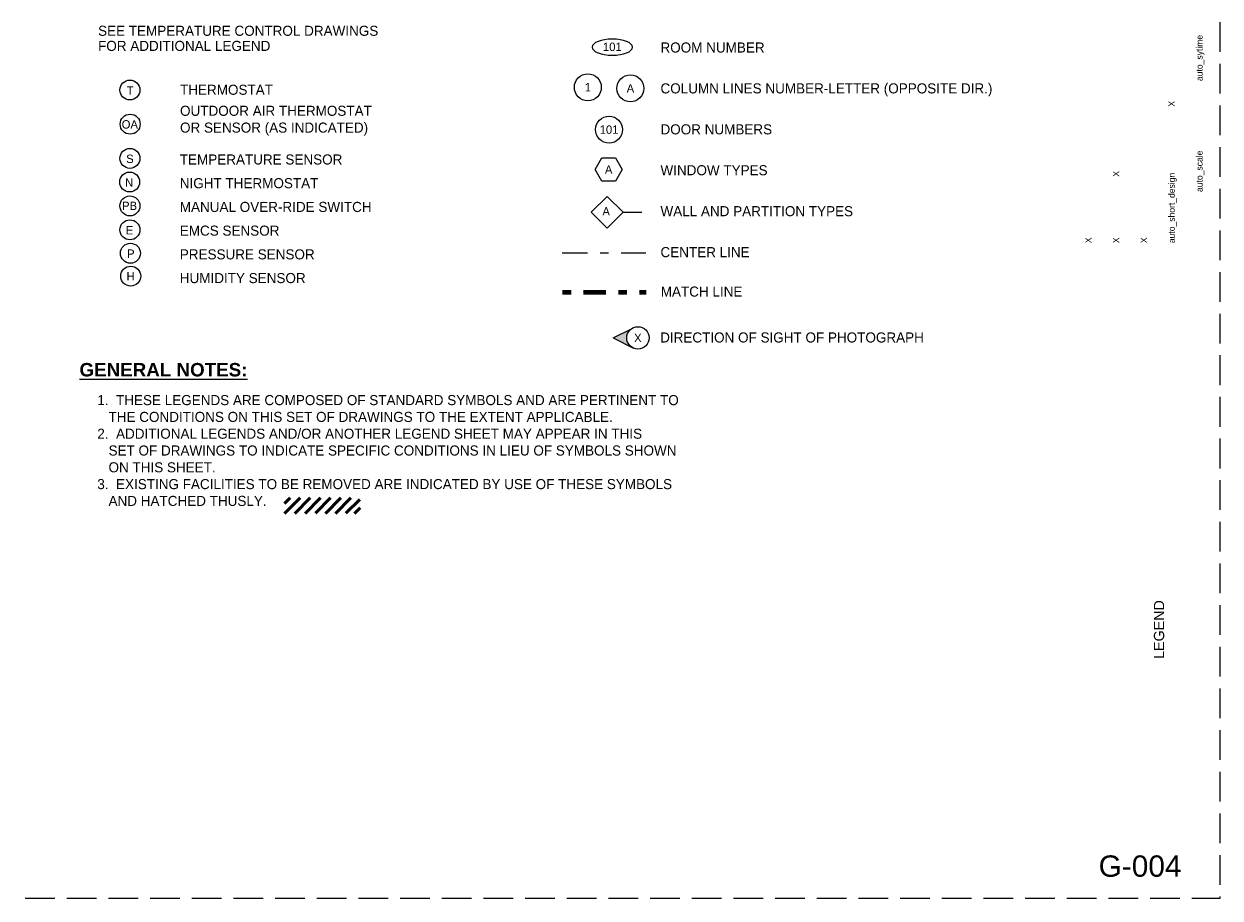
# Paper-space layout 'Layout1' of a CAD drawing. Header units: inches. Extents: x 1.2 to 32.4, y 0.8 to 21.2.
# Tile 11 of 12: x 18.3 to 32.4, y 0.8 to 11. Entities that reach past the tile are written whole.
import ezdxf
from ezdxf.enums import TextEntityAlignment as Align

# ---------------------------------------------------------------- set-up
doc = ezdxf.new("R2010")
doc.units = ezdxf.units.IN
doc.header["$MEASUREMENT"] = 0
for name, pattern in [('DGN Style 3', [0.487989, 0.348564, -0.139426]), ('DGN Style 4', [0.591773, 0.295887, -0.147943, 0, -0.147943]), ('DGN Style 6', [0.70273, 0, -0.147943, 0.258901, -0.147943, 0, -0.147943])]:
    doc.linetypes.add(name, pattern=pattern)
for name, color, linetype, lineweight in [('A-ANNO-SYMB', 3, 'Continuous', 25), ('A-DOOR-IDEN', 3, 'Continuous', 25), ('A-FLOR-NUMB', 3, 'Continuous', 25), ('A-GLAZ-IDEN', 3, 'Continuous', 25), ('A-WALL-IDEN', 3, 'Continuous', 25), ('cenwoG302 - G-ANNO-TEXT', 53, 'Continuous', 25), ('G-Anno-Text', 53, 'Continuous', 35), ('G-STAT-DEMO', 193, 'Continuous', 50), ('M-Anno-Matc', 6, 'DGN Style 6', 80), ('M-CONT-THER', 1, 'Continuous', 25), ('S-GRID', 5, 'Continuous', 18), ('S-GRID-IDEN', 1, 'Continuous', 25)]:
    doc.layers.add(name, color=color, linetype=linetype, lineweight=lineweight)
doc.layers.add('G-Anno-Nplt', color=5, linetype='Continuous', lineweight=25, plot=False)
doc.styles.add('Style-Arial', font='ARIAL.TTF')
doc.styles.add('Style-WORKING', font='WORKING.shx')
doc.styles.add('Text', font='txt')
doc.styles.add('Title', font='ARIALBD.TTF')

# ---------------------------------------------------------------- blocks, each defined once
blk = doc.blocks.new('coeSheet')
at = {"layer": 'G-Anno-Nplt', "color": 7, "linetype": 'DGN Style 3', "lineweight": 18, "flags": 128}
blk.add_lwpolyline([(-0.2, 0), (30.875, 0), (30.875, 20.5), (-0.2, 20.5)], close=True, dxfattribs=at)
at = {"layer": 'G-Anno-Text', "color": 1, "linetype": 'Continuous', "lineweight": 25, "style": 'Style-WORKING'}
for tag, p in [('14_appr', (29.227, 18.65)), ('13_appr', (29.43, 18.65)), ('12_appr', (29.633, 18.65)), ('11_appr', (29.836, 18.65)), ('10_appr', (30.039, 18.65)), ('09_appr', (30.242, 18.65)), ('08_appr', (30.445, 18.65)), ('14_date', (29.227, 18.1)), ('13_date', (29.43, 18.1)), ('12_date', (29.633, 18.1)), ('11_date', (29.836, 18.1)), ('10_date', (30.039, 18.1)), ('09_date', (30.242, 18.1)), ('08_date', (30.445, 18.1)), ('14_mark', (29.227, 15.1)), ('13_mark', (29.43, 15.1)), ('12_mark', (29.633, 15.1)), ('11_mark', (29.836, 15.1)), ('10_mark', (30.039, 15.1)), ('09_mark', (30.242, 15.1)), ('08_mark', (30.445, 15.1)), ('07_appr', (29.227, 14.7)), ('06_appr', (29.43, 14.7)), ('05_appr', (29.633, 14.7)), ('04_appr', (29.836, 14.7)), ('03_appr', (30.039, 14.7)), ('02_appr', (30.242, 14.7)), ('01_appr', (30.445, 14.7)), ('07_date', (29.227, 14.15)), ('06_date', (29.43, 14.15)), ('05_date', (29.633, 14.15)), ('04_date', (29.836, 14.15)), ('03_date', (30.039, 14.15)), ('02_date', (30.242, 14.15)), ('01_date', (30.445, 14.15)), ('07_mark', (29.227, 11.15)), ('06_mark', (29.43, 11.15)), ('05_mark', (29.633, 11.15)), ('04_mark', (29.836, 11.15)), ('03_mark', (30.039, 11.15)), ('02_mark', (30.242, 11.15)), ('01_mark', (30.445, 11.15))]:
    blk.add_attdef(tag, text='', height=0.075, rotation=90, dxfattribs=at).set_placement(p, align=Align.MIDDLE_CENTER)
for tag, p in [('14_desc', (29.227, 15.35)), ('13_desc', (29.43, 15.35)), ('12_desc', (29.633, 15.35)), ('11_desc', (29.836, 15.35)), ('10_desc', (30.039, 15.35)), ('09_desc', (30.242, 15.35)), ('08_desc', (30.445, 15.35)), ('07_desc', (29.227, 11.4)), ('06_desc', (29.43, 11.4)), ('05_desc', (29.633, 11.4)), ('04_desc', (29.836, 11.4)), ('03_desc', (30.039, 11.4)), ('02_desc', (30.242, 11.4)), ('01_desc', (30.445, 11.4))]:
    blk.add_attdef(tag, text='', height=0.075, rotation=90, dxfattribs=at).set_placement(p, align=Align.MIDDLE_LEFT)
at = {"layer": 'G-Anno-Text', "color": 1, "linetype": 'Continuous', "lineweight": 25, "style": 'Style-WORKING', "flags": 2}
for tag, p in [('plot_sytime', (30.595, 9.575)), ('plot_scale', (30.595, 8.275)), ('plot_short_design', (30.27, 7.675)), ('plot_design', (-0.255, 2.6)), ('plot_username', (-0.255, 1.4))]:
    blk.add_attdef(tag, text='', height=0.075, rotation=90, dxfattribs=at).set_placement(p, align=Align.TOP_LEFT)
at = {"layer": 'G-Anno-Text', "color": 1, "linetype": 'Continuous', "lineweight": 25, "style": 'Style-WORKING'}
for tag, p in [('issue_date', (29.295, 9.275)), ('file_num', (30.27, 9.275)), ('checked_by', (29.62, 8.454)), ('designed_by_name', (29.295, 7.675)), ('submitted_by_name', (29.945, 7.675)), ('drawn_by', (29.62, 7.675)), ('sheet_size', (30.595, 7.675))]:
    blk.add_attdef(tag, text='', height=0.075, rotation=90, dxfattribs=at).set_placement(p, align=Align.TOP_LEFT)
at = {"layer": 'G-Anno-Text', "color": 6, "linetype": 'Continuous', "lineweight": 35, "style": 'Style-Arial'}
for tag, p in [('sheet_title_1', (30.1, 3.147)), ('sheet_title_2', (30.3, 3.147)), ('sheet_title_3', (30.5, 3.147))]:
    blk.add_attdef(tag, text='', height=0.12, rotation=90, dxfattribs=at).set_placement(p, align=Align.TOP_CENTER)
at = {"layer": 'G-Anno-Text', "linetype": 'Continuous', "lineweight": 50, "style": 'Style-Arial'}
blk.add_attdef('sheet_id', text='', height=0.25, rotation=0, dxfattribs=at).set_placement((29.938, 0.375), align=Align.MIDDLE_CENTER)

psp = doc.layouts.get("Layout1")

# ---------------------------------------------------------------- hatches: boundary and pattern name
at = {"layer": 'A-ANNO-SYMB'}
psp.add_hatch(color=256, dxfattribs=at).paths.add_polyline_path([(25.242, 7.315), (25.465, 7.201, -0.267026), (25.4, 7.315, -0.261424), (25.463, 7.427)], flags=16)

# ---------------------------------------------------------------- linework, layer by layer
for q in [(25.463, 7.427), (25.479, 7.195)]:
    psp.add_line((25.242, 7.315), q, dxfattribs=at)
psp.add_circle((25.532, 7.315), 0.131, dxfattribs=at)
at = {"layer": 'A-DOOR-IDEN'}
psp.add_circle((25.194, 9.756), 0.158, dxfattribs=at)
at = {"layer": 'A-FLOR-NUMB'}
psp.add_ellipse((25.232, 10.722), major_axis=(0.237, 0), ratio=0.4, start_param=0, end_param=6.283175, dxfattribs=at)
at = {"layer": 'A-GLAZ-IDEN', "flags": 128}
psp.add_lwpolyline([(25.11, 9.424), (25.268, 9.424), (25.347, 9.288), (25.268, 9.151), (25.11, 9.151), (25.031, 9.288)], close=True, dxfattribs=at)
at = {"layer": 'A-WALL-IDEN'}
psp.add_line((25.357, 8.787), (25.579, 8.787), dxfattribs=at)
psp.add_3dface([(25.171, 8.601), (25.357, 8.787), (25.171, 8.973), (24.985, 8.787)], dxfattribs=at)
at = {"layer": 'G-STAT-DEMO'}
for p, q in [((21.391, 5.373), (21.457, 5.439)), ((21.394, 5.257), (21.576, 5.439)), ((21.515, 5.259), (21.695, 5.439)), ((21.634, 5.259), (21.814, 5.439)), ((21.754, 5.26), (21.933, 5.439)), ((21.872, 5.259), (22.052, 5.439)), ((21.991, 5.258), (22.171, 5.439)), ((22.112, 5.261), (22.274, 5.423)), ((22.214, 5.259), (22.28, 5.325))]:
    psp.add_line(p, q, dxfattribs=at)
at = {"layer": 'M-Anno-Matc'}
psp.add_line((24.648, 7.85), (25.629, 7.85), dxfattribs=at)
at = {"layer": 'M-CONT-THER'}
for centre in [(19.582, 10.22), (19.585, 9.82), (19.582, 9.419), (19.579, 9.142), (19.582, 8.862), (19.582, 8.581), (19.588, 8.307), (19.591, 8.039)]:
    psp.add_circle(centre, 0.117, dxfattribs=at)
at = {"layer": 'S-GRID', "linetype": 'DGN Style 4'}
psp.add_line((24.645, 8.312), (25.626, 8.312), dxfattribs=at)
at = {"layer": 'S-GRID-IDEN'}
for centre in [(24.945, 10.252), (25.444, 10.239)]:
    psp.add_circle(centre, 0.158, dxfattribs=at)

# ---------------------------------------------------------------- block references
at = {"layer": 'G-Anno-Nplt', "color": 7, "linetype": 'DGN Style 3', "lineweight": 18}
ref = psp.add_blockref('coeSheet', (1.475, 0.75), dxfattribs=at)
ref.add_attrib('sheet_title_1', 'LEGEND', dxfattribs={"layer": 'G-Anno-Text', "color": 6, "linetype": 'Continuous', "lineweight": 35, "height": 0.12, "rotation": 90, "style": 'Style-Arial'}).set_placement((31.575, 3.897), align=Align.TOP_CENTER)
ref.add_attrib('sheet_id', 'G-004', dxfattribs={"layer": 'G-Anno-Text', "linetype": 'Continuous', "lineweight": 50, "height": 0.25, "rotation": 0, "style": 'Style-Arial'}).set_placement((31.413, 1.125), align=Align.MIDDLE_CENTER)
ref.add_attrib('designed_by_name', 'X', dxfattribs={"layer": 'G-Anno-Text', "color": 1, "linetype": 'Continuous', "lineweight": 25, "height": 0.075, "rotation": 90, "style": 'Style-WORKING'}).set_placement((30.77, 8.425), align=Align.TOP_LEFT)
ref.add_attrib('drawn_by', 'X', dxfattribs={"layer": 'G-Anno-Text', "color": 1, "linetype": 'Continuous', "lineweight": 25, "height": 0.075, "rotation": 90, "style": 'Style-WORKING'}).set_placement((31.095, 8.425), align=Align.TOP_LEFT)
ref.add_attrib('checked_by', 'X', dxfattribs={"layer": 'G-Anno-Text', "color": 1, "linetype": 'Continuous', "lineweight": 25, "height": 0.075, "rotation": 90, "style": 'Style-WORKING'}).set_placement((31.095, 9.204), align=Align.TOP_LEFT)
ref.add_attrib('plot_scale', 'auto_scale', dxfattribs={"layer": 'G-Anno-Text', "color": 1, "linetype": 'Continuous', "lineweight": 25, "height": 0.075, "rotation": 90, "style": 'Style-WORKING'}).set_placement((32.07, 9.025), align=Align.TOP_LEFT)
ref.add_attrib('file_num', 'X', dxfattribs={"layer": 'G-Anno-Text', "color": 1, "linetype": 'Continuous', "lineweight": 25, "height": 0.075, "rotation": 90, "style": 'Style-WORKING'}).set_placement((31.745, 10.025), align=Align.TOP_LEFT)
ref.add_attrib('submitted_by_name', 'X', dxfattribs={"layer": 'G-Anno-Text', "color": 1, "linetype": 'Continuous', "lineweight": 25, "height": 0.075, "rotation": 90, "style": 'Style-WORKING'}).set_placement((31.42, 8.425), align=Align.TOP_LEFT)
ref.add_attrib('plot_short_design', 'auto_short_design', dxfattribs={"layer": 'G-Anno-Text', "color": 1, "linetype": 'Continuous', "lineweight": 25, "height": 0.075, "rotation": 90, "style": 'Style-WORKING'}).set_placement((31.745, 8.425), align=Align.TOP_LEFT)
ref.add_attrib('plot_sytime', 'auto_sytime', dxfattribs={"layer": 'G-Anno-Text', "color": 1, "linetype": 'Continuous', "lineweight": 25, "height": 0.075, "rotation": 90, "style": 'Style-WORKING'}).set_placement((32.07, 10.325), align=Align.TOP_LEFT)

# ---------------------------------------------------------------- texts
at = {"layer": 'A-ANNO-SYMB', "style": 'Text'}
psp.add_text('X', height=0.0984, dxfattribs=at).set_placement((25.531, 7.315), align=Align.MIDDLE_CENTER)
at = {"layer": 'A-DOOR-IDEN', "style": 'Text'}
psp.add_text('101', height=0.0984, dxfattribs=at).set_placement((25.194, 9.756), align=Align.MIDDLE_CENTER)
at = {"layer": 'A-FLOR-NUMB', "style": 'Text'}
psp.add_text('101', height=0.0984, dxfattribs=at).set_placement((25.232, 10.677), align=Align.CENTER)
at = {"layer": 'A-GLAZ-IDEN', "style": 'Text'}
psp.add_text('A', height=0.0984, dxfattribs=at).set_placement((25.189, 9.288), align=Align.MIDDLE_CENTER)
at = {"layer": 'A-WALL-IDEN', "style": 'Text'}
psp.add_text('A ', height=0.0984, dxfattribs=at).set_placement((25.178, 8.799), align=Align.MIDDLE_CENTER)
at = {"layer": 'cenwoG302 - G-ANNO-TEXT', "style": 'Text'}
for s, height, p in [('SEE TEMPERATURE CONTROL DRAWINGS', 0.11811, (19.209, 10.855)), ('FOR ADDITIONAL LEGEND', 0.11811, (19.209, 10.678)), ('ROOM NUMBER', 0.11811, (25.796, 10.659)), ('THERMOSTAT', 0.1181, (20.169, 10.164)), ('COLUMN LINES NUMBER-LETTER (OPPOSITE DIR.)', 0.11811, (25.796, 10.18)), ('DOOR NUMBERS', 0.11811, (25.796, 9.7)), ('TEMPERATURE SENSOR', 0.11811, (20.166, 9.347)), ('WINDOW TYPES', 0.11811, (25.796, 9.221)), ('NIGHT THERMOSTAT', 0.11811, (20.166, 9.069)), ('MANUAL OVER-RIDE SWITCH', 0.11811, (20.166, 8.791)), ('WALL AND PARTITION TYPES', 0.11811, (25.796, 8.741)), ('EMCS SENSOR', 0.11811, (20.166, 8.513)), ('PRESSURE SENSOR', 0.11811, (20.166, 8.235)), ('CENTER LINE', 0.11811, (25.796, 8.261)), ('HUMIDITY SENSOR', 0.11811, (20.166, 7.957)), ('MATCH LINE', 0.1181, (25.799, 7.799)), ('DIRECTION OF SIGHT OF PHOTOGRAPH', 0.11811, (25.792, 7.261))]:
    psp.add_text(s, height=height, dxfattribs=at).set_placement(p)
at = {"layer": 'cenwoG302 - G-ANNO-TEXT', "insert": (20.169, 9.685), "char_height": 0.11811, "attachment_point": 7, "style": 'Text'}
psp.add_mtext('OUTDOOR AIR THERMOSTAT \\POR SENSOR (AS INDICATED)', dxfattribs=at)
at = {"layer": 'cenwoG302 - G-ANNO-TEXT', "insert": (18.991, 7.021), "char_height": 0.15748, "width": 3.06208, "attachment_point": 1, "line_spacing_factor": 0.615, "style": 'Title'}
psp.add_mtext('\\LGENERAL NOTES:', dxfattribs=at)
at = {"layer": 'cenwoG302 - G-ANNO-TEXT', "insert": (19.2, 6.645), "char_height": 0.11811, "width": 8.07085, "attachment_point": 1, "style": 'Text'}
psp.add_mtext('1.  THESE LEGENDS ARE COMPOSED OF STANDARD SYMBOLS AND ARE PERTINENT TO\\P   THE CONDITIONS ON THIS SET OF DRAWINGS TO THE EXTENT APPLICABLE. \\P2.  ADDITIONAL LEGENDS AND/OR ANOTHER LEGEND SHEET MAY APPEAR IN THIS\\P   SET OF DRAWINGS TO INDICATE SPECIFIC CONDITIONS IN LIEU OF SYMBOLS SHOWN\\P   ON THIS SHEET. \\P3.  EXISTING FACILITIES TO BE REMOVED ARE INDICATED BY USE OF THESE SYMBOLS\\P   AND HATCHED THUSLY.', dxfattribs=at)
at = {"layer": 'M-CONT-THER', "style": 'Text'}
for s, p in [('T', (19.584, 10.214)), ('OA', (19.581, 9.817)), ('S', (19.582, 9.414)), ('N', (19.572, 9.137)), ('PB', (19.578, 8.863)), ('E', (19.577, 8.576)), ('P', (19.593, 8.302)), ('H', (19.59, 8.037))]:
    psp.add_text(s, height=0.0984, dxfattribs=at).set_placement(p, align=Align.MIDDLE_CENTER)
at = {"layer": 'S-GRID-IDEN', "style": 'Text'}
for s, p in [(' 1 ', (24.945, 10.252)), (' A ', (25.444, 10.239))]:
    psp.add_text(s, height=0.0984, dxfattribs=at).set_placement(p, align=Align.MIDDLE_CENTER)

doc.saveas('drawing.dxf')
